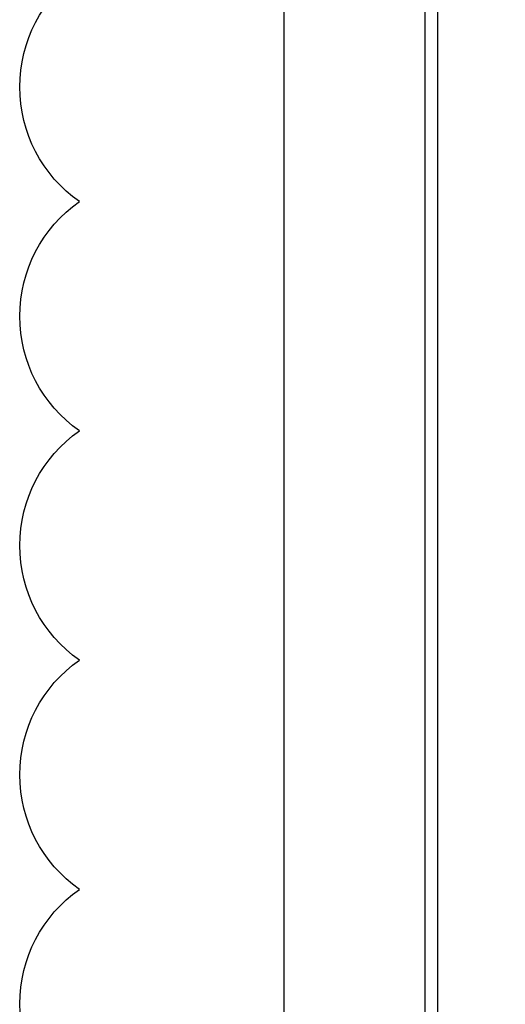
# Model space of a CAD drawing. Header units: millimetres. Extents: x 203 to 3426, y 719 to 2381.
# Tile 14 of 185: x 2496 to 2512, y 1078 to 1110. Entities that reach past the tile are written whole.
import ezdxf

# ---------------------------------------------------------------- set-up
doc = ezdxf.new("R2010")
doc.units = ezdxf.units.MM
doc.layers.add('_IE_REW01', color=30, linetype='Continuous')
doc.layers.add('E_Legrand_obudowy', color=7, linetype='Continuous')

# ---------------------------------------------------------------- blocks, each defined once
blk = doc.blocks.new('XL3 160 wnękowa 6x24M')
at = {"layer": 'E_Legrand_obudowy'}
for points in [[(270.87, 0), (-270.87, 0), (-290.01, -2.63), (-309.16, -11.66), (-323.43, -28.58), (-332.44, -44), (-335.06, -65.81), (-335.06, -573.88), (-335.06, -1088.34)], [(-288.89, -62.43), (-288.89, -1083.08)], [(-284.76, -62.43), (-284.76, -1083.08)]]:
    blk.add_lwpolyline(points, dxfattribs=at)
blk = doc.blocks.new('G$CCC6CD2FA')
at = {"layer": 'E_Legrand_obudowy', "color": 67, "true_color": 0x727430, "xscale": 0.1, "yscale": 0.1, "zscale": 0.1}
blk.add_blockref('XL3 160 wnękowa 6x24M', (-112.1857, 78.4038), dxfattribs=at)

msp = doc.modelspace()

# ---------------------------------------------------------------- linework, layer by layer
at = {"layer": '_IE_REW01'}
msp.add_lwpolyline([(2497.956, 1073.892, -0.5206), (2497.956, 1081.392, -0.5206), (2497.956, 1088.892, -0.5206), (2497.956, 1096.392, -0.5206), (2497.956, 1103.892, -0.5206), (2497.956, 1111.392, -0.5206), (2497.956, 1118.892, -0.5206), (2497.956, 1126.392, -0.5206), (2497.956, 1133.892, -0.5206), (2497.956, 1141.392, -0.5206), (2497.956, 1148.892, -0.5206)], format="xyb", dxfattribs=at)

# ---------------------------------------------------------------- block references
msp.add_blockref('G$CCC6CD2FA', (2650.334, 1071.688))

doc.saveas('drawing.dxf')
